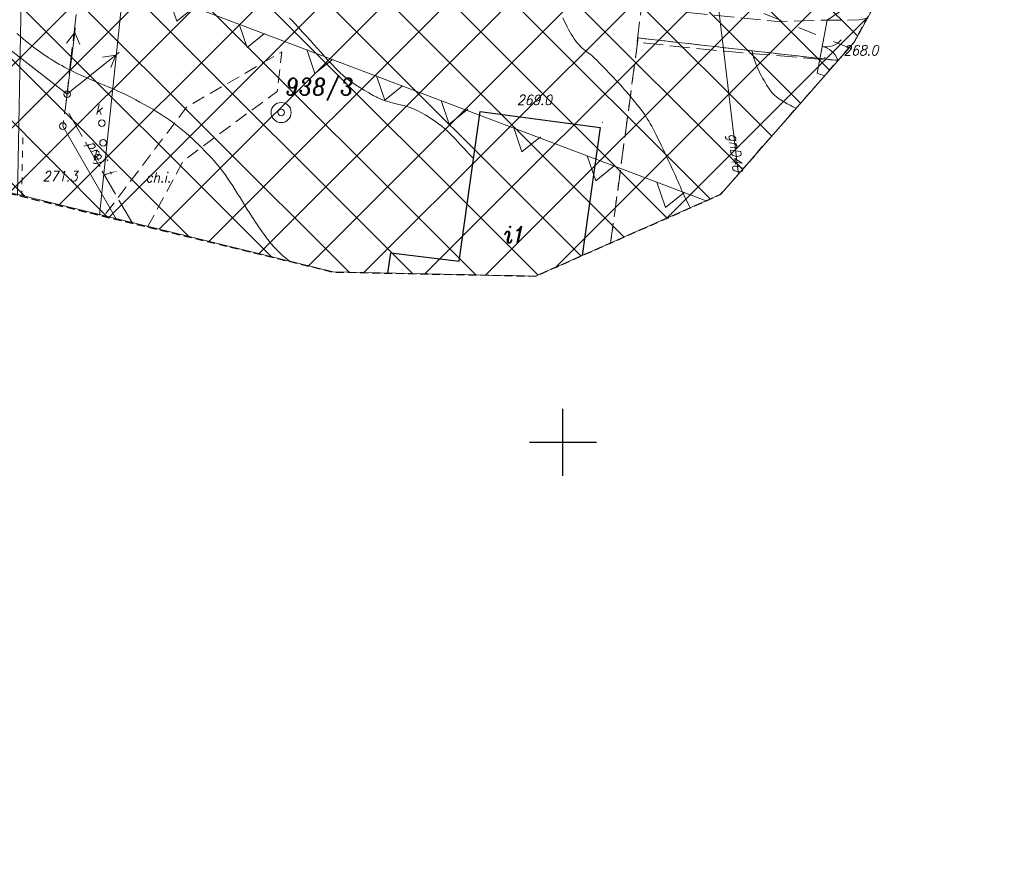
# Model space of a CAD drawing. Header units: metres. Extents: x 7435600 to 7436400, y 5537603 to 5538250.
# Tile 33 of 43: x 7436059 to 7436133, y 5537819 to 5537882. Entities that reach past the tile are written whole.
import ezdxf
from ezdxf.enums import TextEntityAlignment as Align

# ---------------------------------------------------------------- set-up
doc = ezdxf.new("R2010")
doc.units = ezdxf.units.M
doc.header["$MEASUREMENT"] = 0
for name, pattern in [('0.5_0.5', [1, 0.5, -0.5]), ('1.4_1.4', [2.8, 1.4, -1.4]), ('1.5_0.5', [2, 1.5, -0.5]), ('2', [0.9, 0.6, -0.3]), ('218-500', [1, 0.5, -0.5]), ('219-500', [0]), ('3117-500', [0]), ('ktok02-500', [0]), ('mz1.0_0.5', [1.5, 1, -0.5]), ('mz2.0_0.5', [2.5, 2, -0.5]), ('sm05_500', [1, 0.5, -0.5])]:
    doc.linetypes.add(name, pattern=pattern)
doc.layers.get('0').update_dxf_attribs({"color": 2, "linetype": 'CONTINUOUS', "lineweight": 5})
doc.layers.add('!ramka', color=2, linetype='CONTINUOUS', lineweight=0)
doc.layers.add('BUIB02_02', color=7, linetype='CONTINUOUS', lineweight=0)
for name, color, linetype in [('211-Nr działki', 7, 'CONTINUOUS'), ('217-Granica konturu klasyfikcyjnego', 7, 'CONTINUOUS'), ('218-Granica użytku', 7, 'CONTINUOUS'), ('218-Granica użytku po granicy działki', 7, 'CONTINUOUS'), ('219-Linia granicy', 7, 'CONTINUOUS'), ('312-Budynek (powierzchnia)', 7, 'CONTINUOUS'), ('312-Numer ewidencyjny budynku-Atr124', 7, 'CONTINUOUS'), ('811-Warstwica ciągła linia', 7, 'CONTINUOUS'), ('814-Warstwica pogrubiona linia', 7, 'CONTINUOUS'), ('brama (linia)', 7, 'CONTINUOUS'), ('brama (linia) - symbol', 7, 'CONTINUOUS'), ('chodnik (powierzchnia)', 7, 'CONTINUOUS'), ('chodnik (powierzchnia)-Atr17', 7, 'CONTINUOUS'), ('jezdnia (powierzchnia)', 7, 'CONTINUOUS'), ('Miejsce błędu lub ostrzeżenia po kontroli', 7, 'CONTINUOUS'), ('Nieprzekraczalna linia zabudowy', 7, 'CONTINUOUS'), ('ogrodzenie trwałe (linia)', 7, 'CONTINUOUS'), ('przewód elektroenergetyczny (linia)', 7, 'CONTINUOUS'), ('przewód elektroenergetyczny niskiego napięcia (linia) - symbol', 7, 'CONTINUOUS'), ('przewód gazowy (linia)', 7, 'CONTINUOUS'), ('przewód gazowy (linia)-Atr1', 7, 'CONTINUOUS'), ('przewód telekomunikacyjny - projektowany lub w budowie (linia) - ob. projektowany', 7, 'CONTINUOUS'), ('przewód telekomunikacyjny - projektowany lub w budowie (linia) - ob. projektowany-Atr1', 7, 'CONTINUOUS'), ('punkt wysokościowy naturalny', 7, 'CONTINUOUS'), ('punkt wysokościowy naturalny-Atr2', 7, 'CONTINUOUS'), ('Strefa osuwisk potencjalnych', 7, 'CONTINUOUS'), ('studnia (punkt)', 7, 'CONTINUOUS'), ('słup łączony (linia)', 7, 'CONTINUOUS'), ('słup łączony (linia) - symbol', 7, 'CONTINUOUS'), ('Wstawianie ramki sekcyjnej z opisem', 7, 'CONTINUOUS'), ('właz okrągły - siec kanalizacyjna (punkt)', 7, 'CONTINUOUS'), ('właz okrągły - siec kanalizacyjna (punkt)-Atr17', 7, 'CONTINUOUS'), ('Zakres', 7, 'CONTINUOUS')]:
    doc.layers.add(name, color=color, linetype=linetype)
doc.styles.get("Standard").update_dxf_attribs({"font": 'italic_1250.shx', "width": 0.75})
doc.linetypes.add('902-500', pattern='A,3.75,0,[1,ksztalty.shx,S=0.5,R=0,X=0,Y=0],3.75', length=7.5)

# ---------------------------------------------------------------- blocks, each defined once
blk = doc.blocks.new('US13')
at = {"color": 0, "linetype": 'Continuous', "lineweight": 13}
for radius in [0.75, 0.25]:
    blk.add_circle((0, 0), radius, dxfattribs=at)
blk = doc.blocks.new('PE04')
at = {"color": 0, "linetype": 'Continuous', "lineweight": 13}
for p, q in [((0.65, 0), (0, 0)), ((0.65, 0), (1.65, 0)), ((1.65, 0), (2.65, 0)), ((2.65, 0), (3.65, 0)), ((3.65, 0), (4.65, 0)), ((4.65, 0), (3.784, 0.5)), ((4.65, 0), (3.784, -0.5)), ((4.65, 0), (5, 0))]:
    blk.add_line(p, q, dxfattribs=at)
blk = doc.blocks.new('SM05')
at = {"color": 0, "linetype": 'Continuous', "lineweight": 13}
blk.add_circle((0, 0), 0.25, dxfattribs=at)
blk = doc.blocks.new('US22')
at = {"color": 0, "linetype": 'Continuous', "lineweight": 13}
blk.add_circle((0, 0), 0.25, dxfattribs=at)
blk = doc.blocks.new('OK02')
at = {"color": 0, "linetype": 'Continuous', "lineweight": 0}
for centre, start, end in [((-1.5, 0), 0, 60), ((1.5, 0), 120, 180)]:
    blk.add_arc(centre, 1.5, start, end, dxfattribs=at)
blk = doc.blocks.new('PW01')
at = {"linetype": 'Continuous', "lineweight": 13}
h = blk.add_hatch(color=0, dxfattribs=at)
edge = h.paths.add_edge_path()
edge.add_arc((0, 0), 0.045, 0, 360)
blk = doc.blocks.new('RAMKA500K')
at = {"color": 0}
for p, q in [((100, 97.5), (100, 102.5)), ((97.5, 100), (102.5, 100))]:
    blk.add_line(p, q, dxfattribs=at)

msp = doc.modelspace()

# ---------------------------------------------------------------- hatches: boundary and pattern name
at = {"layer": 'BUIB02_02', "linetype": 'Continuous', "lineweight": 5}
h = msp.add_hatch(dxfattribs=at)
h.set_pattern_fill('CROSSHATCH', color=253, style=0, pattern_type=2)
h.set_pattern_definition([(45, (7435961.6253, 5537924.7712), (-2.319904, 2.319904), []), (315, (7435961.6253, 5537924.7712), (2.319904, 2.319904), [])])
h.paths.add_polyline_path([(7436043.44, 5537913.56), (7436060.08, 5537909.02), (7436072.46, 5537904.21), (7436080.45, 5537901.44), (7436125.26, 5537886.3), (7436123.85, 5537883.72), (7436121.78, 5537879.94), (7436111.81, 5537868.54), (7436097.96, 5537862.42), (7436082.82, 5537862.73), (7436056.09, 5537869.29), (7436015.82, 5537881.67), (7435957.74, 5537897.76), (7435948.84, 5537901.62), (7435934.32, 5537910.49), (7435934.03, 5537910.63), (7435939.24, 5537925.51), (7435940.01, 5537935.88), (7435938.04, 5537945.01), (7435935.67, 5537947.6), (7435945.85, 5537945.72), (7435954.28, 5537942.86), (7435969.69, 5537938.08), (7435996.02, 5537930.09), (7436005.99, 5537926.19), (7436016.39, 5537923.91), (7436023.56, 5537921.25)])

# ---------------------------------------------------------------- linework, layer by layer
at = {"layer": '!ramka', "color": 251, "linetype": 'Continuous', "lineweight": 13}
msp.add_3dface([(7435692.445, 5538052.761), (7436192.445, 5538052.761), (7436192.445, 5537747.761), (7435692.445, 5537747.761)], dxfattribs=at)
at = {"layer": '217-Granica konturu klasyfikcyjnego', "color": 3, "linetype": '1.5_0.5', "lineweight": 13, "flags": 128}
for points in [[(7436105.62, 5537880.23), (7436103.567, 5537864.898)], [(7436120.559, 5537878.544), (7436105.62, 5537880.23)]]:
    msp.add_lwpolyline(points, dxfattribs=at)
at = {"layer": '218-Granica użytku', "color": 3, "linetype": '218-500', "lineweight": 13, "flags": 128}
for points in [[(7436105.62, 5537880.23), (7436103.567, 5537864.898)], [(7436103.567, 5537864.898), (7436105.62, 5537880.23)], [(7436120.559, 5537878.544), (7436105.62, 5537880.23)], [(7436105.62, 5537880.23), (7436120.559, 5537878.544)]]:
    msp.add_lwpolyline(points, dxfattribs=at)
at = {"layer": '218-Granica użytku po granicy działki', "color": 3, "linetype": '0.5_0.5', "lineweight": 13}
for p, q in [((7436059.63, 5537872.794), (7436059.548, 5537868.45)), ((7436059.63, 5537872.794), (7436059.63, 5537872.794)), ((7436059.63, 5537872.794), (7436059.63, 5537872.794)), ((7436059.548, 5537868.45), (7436059.548, 5537868.45)), ((7436059.548, 5537868.45), (7436059.548, 5537868.45))]:
    msp.add_line(p, q, dxfattribs=at)
at = {"layer": '219-Linia granicy', "color": 3, "linetype": '219-500', "lineweight": 13, "flags": 128}
msp.add_lwpolyline([(7436059.243, 5537868.457), (7436059.91, 5537904.33)], dxfattribs=at)
at = {"layer": '312-Budynek (powierzchnia)', "color": 251, "linetype": 'Continuous', "lineweight": 25, "flags": 128}
for points in [[(7436092.24, 5537863.54), (7436093.81, 5537874.72)], [(7436093.81, 5537874.72), (7436102.78, 5537873.54)], [(7436102.78, 5537873.54), (7436101.428, 5537863.952)], [(7436086.921, 5537862.646), (7436087.13, 5537864.16)], [(7436087.13, 5537864.16), (7436092.24, 5537863.54)]]:
    msp.add_lwpolyline(points, dxfattribs=at)
at = {"layer": '811-Warstwica ciągła linia', "color": 32, "linetype": 'Continuous', "lineweight": 13, "flags": 128}
for points in [[(7436109.507, 5537867.522), (7436109.5, 5537867.536), (7436109.387, 5537867.766), (7436109.276, 5537867.996), (7436109.167, 5537868.228), (7436109.06, 5537868.46), (7436108.965, 5537868.67), (7436108.871, 5537868.88), (7436108.777, 5537869.09), (7436108.684, 5537869.3), (7436108.59, 5537869.51), (7436108.497, 5537869.72), (7436108.403, 5537869.931), (7436108.31, 5537870.141), (7436108.215, 5537870.35), (7436108.12, 5537870.56), (7436107.996, 5537870.83), (7436107.872, 5537871.099), (7436107.746, 5537871.368), (7436107.62, 5537871.637), (7436107.492, 5537871.905), (7436107.364, 5537872.173), (7436107.234, 5537872.44), (7436107.104, 5537872.707), (7436106.973, 5537872.974), (7436106.84, 5537873.24), (7436106.741, 5537873.433), (7436106.638, 5537873.624), (7436106.53, 5537873.812), (7436106.419, 5537873.998), (7436106.305, 5537874.182), (7436106.186, 5537874.364), (7436106.065, 5537874.543), (7436105.94, 5537874.721), (7436105.811, 5537874.896), (7436105.68, 5537875.07), (7436105.532, 5537875.259), (7436105.383, 5537875.447), (7436105.232, 5537875.632), (7436105.079, 5537875.815), (7436104.924, 5537875.997), (7436104.768, 5537876.178), (7436104.611, 5537876.357), (7436104.452, 5537876.536), (7436104.291, 5537876.713), (7436104.13, 5537876.89), (7436103.958, 5537877.076), (7436103.785, 5537877.261), (7436103.61, 5537877.445), (7436103.435, 5537877.628), (7436103.259, 5537877.81), (7436103.082, 5537877.991), (7436102.905, 5537878.172), (7436102.727, 5537878.352), (7436102.549, 5537878.531), (7436102.37, 5537878.71), (7436102.262, 5537878.813), (7436102.149, 5537878.91), (7436102.033, 5537879.005), (7436101.915, 5537879.096), (7436101.796, 5537879.187), (7436101.678, 5537879.279), (7436101.561, 5537879.373), (7436101.446, 5537879.47), (7436101.336, 5537879.572), (7436101.23, 5537879.68), (7436101.093, 5537879.836), (7436100.965, 5537879.998), (7436100.845, 5537880.165), (7436100.731, 5537880.336), (7436100.622, 5537880.51), (7436100.519, 5537880.688), (7436100.42, 5537880.869), (7436100.325, 5537881.051), (7436100.232, 5537881.235), (7436100.14, 5537881.42), (7436099.996, 5537881.725)], [(7436079.624, 5537863.506), (7436079.447, 5537863.639), (7436079.254, 5537863.79), (7436079.066, 5537863.946), (7436078.883, 5537864.108), (7436078.706, 5537864.275), (7436078.534, 5537864.448), (7436078.368, 5537864.628), (7436078.209, 5537864.813), (7436078.1, 5537864.95), (7436078.057, 5537865.006), (7436077.922, 5537865.184), (7436077.789, 5537865.363), (7436077.658, 5537865.544), (7436077.529, 5537865.725), (7436077.402, 5537865.907), (7436077.276, 5537866.09), (7436077.151, 5537866.273), (7436077.027, 5537866.458), (7436076.904, 5537866.643), (7436076.82, 5537866.77), (7436076.782, 5537866.828), (7436076.595, 5537867.118), (7436076.411, 5537867.409), (7436076.229, 5537867.701), (7436076.049, 5537867.994), (7436075.869, 5537868.287), (7436075.688, 5537868.58), (7436075.506, 5537868.872), (7436075.321, 5537869.163), (7436075.133, 5537869.452), (7436074.98, 5537869.68), (7436074.94, 5537869.738), (7436074.749, 5537870.008), (7436074.551, 5537870.272), (7436074.346, 5537870.531), (7436074.136, 5537870.785), (7436073.921, 5537871.035), (7436073.7, 5537871.281), (7436073.476, 5537871.524), (7436073.247, 5537871.765), (7436073.015, 5537872.003), (7436072.83, 5537872.19), (7436072.78, 5537872.24), (7436072.546, 5537872.469), (7436072.309, 5537872.694), (7436072.069, 5537872.914), (7436071.826, 5537873.129), (7436071.578, 5537873.339), (7436071.327, 5537873.543), (7436071.07, 5537873.743), (7436070.809, 5537873.937), (7436070.543, 5537874.126), (7436070.33, 5537874.27), (7436070.271, 5537874.309), (7436069.963, 5537874.509), (7436069.652, 5537874.704), (7436069.339, 5537874.895), (7436069.025, 5537875.08), (7436068.708, 5537875.261), (7436068.388, 5537875.438), (7436068.067, 5537875.61), (7436067.743, 5537875.777), (7436067.416, 5537875.941), (7436067.15, 5537876.07), (7436067.087, 5537876.1), (7436066.743, 5537876.259), (7436066.397, 5537876.411), (7436066.049, 5537876.558), (7436065.699, 5537876.702), (7436065.349, 5537876.845), (7436065, 5537876.989), (7436064.651, 5537877.134), (7436064.304, 5537877.284), (7436063.959, 5537877.439), (7436063.68, 5537877.57), (7436063.617, 5537877.601), (7436063.399, 5537877.708), (7436063.183, 5537877.817), (7436062.967, 5537877.928), (7436062.753, 5537878.042), (7436062.541, 5537878.159), (7436062.33, 5537878.278), (7436062.12, 5537878.401), (7436061.912, 5537878.527), (7436061.706, 5537878.656), (7436061.56, 5537878.75), (7436061.501, 5537878.789), (7436061.23, 5537878.97), (7436060.962, 5537879.156), (7436060.697, 5537879.345), (7436060.436, 5537879.539), (7436060.178, 5537879.736), (7436059.923, 5537879.938), (7436059.672, 5537880.144), (7436059.424, 5537880.354), (7436059.18, 5537880.568)], [(7436117.43, 5537874.966), (7436117.406, 5537874.978), (7436117.194, 5537875.088), (7436116.983, 5537875.199), (7436116.771, 5537875.312), (7436116.561, 5537875.428), (7436116.354, 5537875.55), (7436116.149, 5537875.678), (7436116.1, 5537875.71), (7436115.952, 5537875.819), (7436115.842, 5537875.915), (7436115.739, 5537876.018), (7436115.642, 5537876.127), (7436115.55, 5537876.241), (7436115.463, 5537876.36), (7436115.379, 5537876.482), (7436115.298, 5537876.607), (7436115.219, 5537876.734), (7436115.16, 5537876.83), (7436115.141, 5537876.862), (7436115.031, 5537877.045), (7436114.925, 5537877.23), (7436114.822, 5537877.414), (7436114.724, 5537877.6), (7436114.63, 5537877.788), (7436114.542, 5537877.977), (7436114.459, 5537878.169), (7436114.382, 5537878.364), (7436114.313, 5537878.563), (7436114.26, 5537878.73), (7436114.25, 5537878.765), (7436114.235, 5537878.818), (7436114.221, 5537878.872), (7436114.208, 5537878.926), (7436114.195, 5537878.98), (7436114.183, 5537879.033), (7436114.172, 5537879.087), (7436114.162, 5537879.142), (7436114.152, 5537879.196), (7436114.143, 5537879.251), (7436114.14, 5537879.27)]]:
    msp.add_lwpolyline(points, dxfattribs=at)
at = {"layer": '814-Warstwica pogrubiona linia', "color": 32, "linetype": 'Continuous', "lineweight": 13, "flags": 128}
msp.add_lwpolyline([(7436093.31, 5537871.21), (7436093.14, 5537871.39), (7436092.971, 5537871.571), (7436092.802, 5537871.752), (7436092.634, 5537871.933), (7436092.465, 5537872.114), (7436092.296, 5537872.296), (7436092.128, 5537872.477), (7436091.959, 5537872.658), (7436091.79, 5537872.839), (7436091.62, 5537873.02), (7436091.407, 5537873.235), (7436091.184, 5537873.438), (7436090.951, 5537873.632), (7436090.711, 5537873.816), (7436090.464, 5537873.992), (7436090.21, 5537874.161), (7436089.952, 5537874.323), (7436089.691, 5537874.48), (7436089.426, 5537874.632), (7436089.16, 5537874.78), (7436088.888, 5537874.913), (7436088.587, 5537875.03), (7436088.279, 5537875.126), (7436087.964, 5537875.208), (7436087.647, 5537875.284), (7436087.33, 5537875.358), (7436087.015, 5537875.439), (7436086.704, 5537875.532), (7436086.401, 5537875.643), (7436086.108, 5537875.78), (7436086.09, 5537875.79), (7436085.822, 5537875.935), (7436085.485, 5537876.122), (7436085.151, 5537876.314), (7436084.822, 5537876.514), (7436084.498, 5537876.721), (7436084.182, 5537876.939), (7436083.875, 5537877.167), (7436083.579, 5537877.408), (7436083.294, 5537877.662), (7436083.024, 5537877.932), (7436082.97, 5537877.99), (7436082.765, 5537878.213), (7436082.485, 5537878.52), (7436082.207, 5537878.827), (7436081.93, 5537879.134), (7436081.653, 5537879.442), (7436081.376, 5537879.75), (7436081.1, 5537880.058), (7436080.823, 5537880.366), (7436080.545, 5537880.672), (7436080.266, 5537880.978), (7436080.19, 5537881.06), (7436079.984, 5537881.281), (7436079.78, 5537881.496), (7436079.575, 5537881.709)], dxfattribs=at)
at = {"layer": 'brama (linia)', "color": 251, "linetype": 'ktok02-500', "lineweight": 13, "flags": 128}
msp.add_lwpolyline([(7436119.75, 5537881.56), (7436119.01, 5537877.6)], dxfattribs=at)
at = {"layer": 'chodnik (powierzchnia)', "color": 251, "linetype": 'mz1.0_0.5', "lineweight": 13, "flags": 128}
msp.add_lwpolyline([(7436068.961, 5537866.097), (7436071.65, 5537871.07), (7436078.64, 5537876.23), (7436078.98, 5537879.18), (7436071.9, 5537875.07), (7436065.678, 5537866.894)], dxfattribs=at)
at = {"layer": 'jezdnia (powierzchnia)', "color": 251, "linetype": '1.5_0.5', "lineweight": 13, "flags": 128}
msp.add_lwpolyline([(7436122.753, 5537881.718), (7436122.13, 5537881.57), (7436119.75, 5537881.56), (7436116.06, 5537881.46), (7436105.85, 5537882.46), (7436105.55, 5537879.9), (7436112.1, 5537879.23), (7436119.79, 5537878.6), (7436120.571, 5537878.557)], dxfattribs=at)
at = {"layer": 'Miejsce błędu lub ostrzeżenia po kontroli', "color": 214, "linetype": '1.4_1.4', "lineweight": 13, "flags": 128}
msp.add_lwpolyline([(7436121.51, 5537879.44), (7436086.31, 5537893.58), (7436036.83, 5537910.19), (7435996.36, 5537923.13), (7435965.36, 5537932.47), (7435931.39, 5537911.93)], dxfattribs=at)
at = {"layer": 'Nieprzekraczalna linia zabudowy', "color": 251, "linetype": '3117-500', "lineweight": 13, "flags": 128}
for points in [[(7435948.76, 5537922.44), (7436069.38, 5537883.7), (7436110.71, 5537868.05)], [(7435948.76, 5537922.44), (7436069.38, 5537883.7), (7436110.71, 5537868.05)], [(7435948.76, 5537922.44), (7436069.38, 5537883.7), (7436110.71, 5537868.05)], [(7436070.551, 5537883.235), (7436071.143, 5537881.489), (7436072.536, 5537882.612)], [(7436075.806, 5537881.264), (7436076.398, 5537879.518), (7436077.685, 5537880.555)], [(7436080.854, 5537879.355), (7436081.461, 5537877.567), (7436082.776, 5537878.627)], [(7436086.063, 5537877.383), (7436086.68, 5537875.565), (7436088.017, 5537876.643)], [(7436090.896, 5537875.553), (7436091.495, 5537873.785), (7436092.888, 5537874.908)], [(7436096.318, 5537873.5), (7436096.923, 5537871.717), (7436098.315, 5537872.84)], [(7436101.821, 5537871.416), (7436102.456, 5537869.545), (7436103.832, 5537870.655)], [(7436107.017, 5537869.448), (7436107.665, 5537867.54), (7436109.069, 5537868.671)]]:
    msp.add_lwpolyline(points, dxfattribs=at)
at = {"layer": 'ogrodzenie trwałe (linia)', "color": 251, "linetype": '902-500', "lineweight": 13, "flags": 128}
msp.add_lwpolyline([(7436119.545, 5537877.385), (7436119.01, 5537877.6), (7436119.46, 5537879.97), (7436119.75, 5537881.56), (7436122.66, 5537883.58)], dxfattribs=at)
at = {"layer": 'przewód elektroenergetyczny (linia)', "color": 1, "linetype": 'Continuous', "lineweight": 13, "flags": 128}
for points in [[(7436062.95, 5537876.03), (7436051.72, 5537884.78)], [(7436062.62, 5537873.64), (7436066.645, 5537866.659)]]:
    msp.add_lwpolyline(points, dxfattribs=at)
at = {"layer": 'przewód gazowy (linia)', "color": 40, "linetype": 'Continuous', "lineweight": 13, "flags": 128}
for points in [[(7436068.8, 5537899.81), (7436065.372, 5537866.968)], [(7436113.112, 5537870.028), (7436110.82, 5537889.18)]]:
    msp.add_lwpolyline(points, dxfattribs=at)
at = {"layer": 'przewód telekomunikacyjny - projektowany lub w budowie (linia) - ob. projektowany', "color": 30, "linetype": 'mz2.0_0.5', "lineweight": 13, "flags": 128}
for points in [[(7436062.81, 5537875.04), (7436068.2, 5537921.45), (7436103.18, 5537908.11), (7436130.618, 5537897.247)], [(7436067.817, 5537866.374), (7436062.81, 5537875.04), (7436062.94, 5537876.04)]]:
    msp.add_lwpolyline(points, dxfattribs=at)
at = {"layer": 'Strefa osuwisk potencjalnych', "color": 253, "linetype": 'Continuous', "lineweight": 13, "flags": 128}
msp.add_lwpolyline([(7435954.28, 5537942.86), (7435969.69, 5537938.08), (7435996.02, 5537930.09), (7436005.99, 5537926.19), (7436016.39, 5537923.91), (7436023.56, 5537921.25), (7436043.44, 5537913.56), (7436060.08, 5537909.02), (7436072.46, 5537904.21), (7436080.45, 5537901.44), (7436125.26, 5537886.3), (7436123.85, 5537883.72), (7436121.78, 5537879.94), (7436111.81, 5537868.54), (7436097.96, 5537862.42), (7436082.82, 5537862.73), (7436056.09, 5537869.29), (7436015.82, 5537881.67), (7435957.74, 5537897.76)], dxfattribs=at)
msp.add_lwpolyline([(7435954.28, 5537942.86), (7435969.69, 5537938.08), (7435996.02, 5537930.09), (7436005.99, 5537926.19), (7436016.39, 5537923.91), (7436023.56, 5537921.25), (7436043.44, 5537913.56), (7436060.08, 5537909.02), (7436072.46, 5537904.21), (7436080.45, 5537901.44), (7436125.26, 5537886.3), (7436123.85, 5537883.72), (7436121.78, 5537879.94), (7436111.81, 5537868.54), (7436097.96, 5537862.42), (7436082.82, 5537862.73), (7436056.09, 5537869.29), (7436015.82, 5537881.67), (7435957.74, 5537897.76)], dxfattribs=at)
msp.add_lwpolyline([(7435954.28, 5537942.86), (7435969.69, 5537938.08), (7435996.02, 5537930.09), (7436005.99, 5537926.19), (7436016.39, 5537923.91), (7436023.56, 5537921.25), (7436043.44, 5537913.56), (7436060.08, 5537909.02), (7436072.46, 5537904.21), (7436080.45, 5537901.44), (7436125.26, 5537886.3), (7436123.85, 5537883.72), (7436121.78, 5537879.94), (7436111.81, 5537868.54), (7436097.96, 5537862.42), (7436082.82, 5537862.73), (7436056.09, 5537869.29), (7436015.82, 5537881.67), (7435957.74, 5537897.76)], dxfattribs=at)
at = {"layer": 'słup łączony (linia)', "color": 251, "linetype": 'sm05_500', "lineweight": 13, "flags": 128}
msp.add_lwpolyline([(7436062.95, 5537876.03), (7436062.62, 5537873.64)], dxfattribs=at)
at = {"layer": 'Zakres', "color": 5, "linetype": '2', "lineweight": 30, "flags": 128}
msp.add_lwpolyline([(7435791.95, 5538004.83), (7435788.55, 5537993.08), (7435787.96, 5537986.53), (7435787.35, 5537979.77), (7435791.23, 5537966.98), (7435799.62, 5537956.58), (7435811.29, 5537950.08), (7435839.35, 5537940.91), (7435847.93, 5537935.74), (7435857.59, 5537931.73), (7435868.01, 5537930.77), (7435873.84, 5537931.1), (7435927.63, 5537913.78), (7435934.32, 5537910.49), (7435948.84, 5537901.62), (7435957.74, 5537897.76), (7436015.82, 5537881.67), (7436056.09, 5537869.29), (7436058.12, 5537868.73), (7436082.82, 5537862.73), (7436097.96, 5537862.42), (7436111.81, 5537868.54), (7436121.78, 5537879.94), (7436129.89, 5537894.76), (7436134.11, 5537909.18), (7436131.89, 5537924.04), (7436123.64, 5537936.6), (7436110.88, 5537944.55), (7436055.14, 5537964.31), (7436052.48, 5537965.13), (7436027.84, 5537971.72), (7435999.56, 5537979.44), (7435995.34, 5537981.24), (7435974.61, 5537991.35), (7435974.21, 5537991.54), (7435952.34, 5538001.86), (7435940.13, 5538005.1), (7435927.06, 5538006.13), (7435886.07, 5538018.53), (7435885.05, 5538018.82), (7435855.64, 5538026.76), (7435837.67, 5538033.11), (7435824.44, 5538035.07), (7435811.44, 5538031.93), (7435800.57, 5538024.15), (7435795.41, 5538016.01), (7435793.41, 5538012.85)], close=True, dxfattribs=at)

# ---------------------------------------------------------------- block references
at = {"layer": 'brama (linia) - symbol', "color": 251, "linetype": 'Continuous', "lineweight": 13, "rotation": 259.415}
msp.add_blockref('OK02', (7436119.38, 5537879.58), dxfattribs=at)
at = {"layer": 'przewód elektroenergetyczny niskiego napięcia (linia) - symbol', "color": 1, "linetype": 'Continuous', "lineweight": 13}
for rotation in [83.10399999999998, 38.845]:
    msp.add_blockref('PE04', (7436062.95, 5537876.03), dxfattribs=dict(at, rotation=rotation))
at = {"layer": 'punkt wysokościowy naturalny', "color": 251, "linetype": 'Continuous', "lineweight": 13}
for p in [(7436119.57, 5537878.77), (7436102.96, 5537873.92), (7436066.6, 5537870.25)]:
    msp.add_blockref('PW01', p, dxfattribs=at)
at = {"layer": 'studnia (punkt)', "color": 251, "linetype": 'Continuous', "lineweight": 13, "rotation": 179.999}
msp.add_blockref('US13', (7436078.94, 5537874.65), dxfattribs=at)
at = {"layer": 'słup łączony (linia) - symbol', "color": 251, "linetype": 'Continuous', "lineweight": 13}
for p in [(7436062.95, 5537876.03), (7436062.62, 5537873.64)]:
    msp.add_blockref('SM05', p, dxfattribs=at)
at = {"layer": 'Wstawianie ramki sekcyjnej z opisem', "color": 251, "linetype": 'Continuous', "lineweight": 13}
msp.add_blockref('RAMKA500K', (7436000, 5537750), dxfattribs=at)
at = {"layer": 'właz okrągły - siec kanalizacyjna (punkt)', "color": 251, "linetype": 'Continuous', "lineweight": 13}
for p in [(7436065.54, 5537873.86), (7436065.63, 5537872.38)]:
    msp.add_blockref('US22', p, dxfattribs=at)

# ---------------------------------------------------------------- texts
at = {"layer": '211-Nr działki', "color": 3, "linetype": 'Continuous', "lineweight": 13, "width": 0.9}
msp.add_text('938/3', height=1.25, dxfattribs=at).set_placement((7436079.25, 5537875.96))
at = {"layer": '312-Numer ewidencyjny budynku-Atr124', "color": 251, "lineweight": 13, "width": 0.9}
msp.add_text('i1', height=1.25, dxfattribs=at).set_placement((7436096.43, 5537865.54), align=Align.MIDDLE_CENTER)
at = {"layer": 'chodnik (powierzchnia)-Atr17', "color": 251, "lineweight": 13, "width": 0.9}
msp.add_text('ch.i.', height=0.75, dxfattribs=at).set_placement((7436068.81, 5537869.43))
at = {"layer": 'przewód gazowy (linia)-Atr1', "color": 251, "lineweight": 13, "width": 0.9}
msp.add_text('gnD40', height=0.75, rotation=-83.176, dxfattribs=at).set_placement((7436112.75, 5537873.08), align=Align.MIDDLE_LEFT)
at = {"layer": 'przewód telekomunikacyjny - projektowany lub w budowie (linia) - ob. projektowany-Atr1', "color": 30, "lineweight": 13, "width": 0.9}
msp.add_text('proj. t', height=0.75, rotation=299.972, dxfattribs=at).set_placement((7436064.39, 5537872.3))
msp.add_text('proj. t', height=0.75, rotation=299.972, dxfattribs=at).set_placement((7436064.39, 5537872.3))
at = {"layer": 'punkt wysokościowy naturalny-Atr2', "color": 251, "lineweight": 13, "width": 0.9}
for s, p in [('268.0', (7436120.97, 5537878.92)), ('269.0', (7436096.57, 5537875.22)), ('271.3', (7436061.12, 5537869.51))]:
    msp.add_text(s, height=0.75, dxfattribs=at).set_placement(p)
at = {"layer": 'właz okrągły - siec kanalizacyjna (punkt)-Atr17', "color": 251, "lineweight": 13, "width": 0.9}
for p in [(7436065.05, 5537874.51), (7436064.86, 5537871.06)]:
    msp.add_text('k', height=0.75, dxfattribs=at).set_placement(p)

doc.saveas('drawing.dxf')
